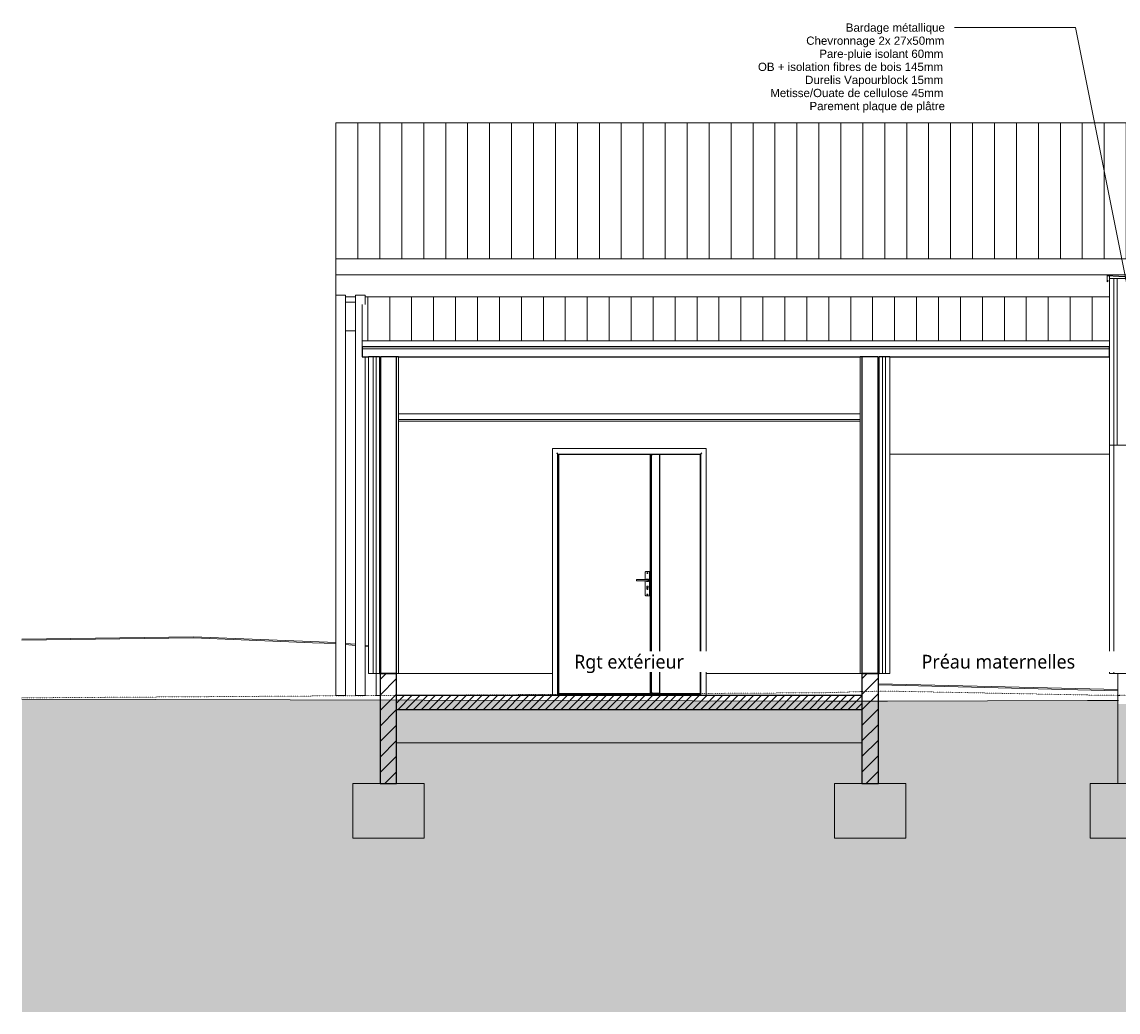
# Model space of a CAD drawing. Header units: millimetres. Extents: x -14541 to 215560, y -3285 to 6136.
# Tile 31 of 50: x 113949 to 123936, y -2882 to 6136. Entities that reach past the tile are written whole.
import ezdxf

# ---------------------------------------------------------------- set-up
doc = ezdxf.new("R2010")
doc.units = ezdxf.units.MM
doc.linetypes.add('A-pointilles', pattern=[0.53, 0, -0.53])
for name, color, linetype, lineweight in [('A-AREA-IDEN', 2, 'Continuous', 9), ('A-CLNG', 13, 'Continuous', 13), ('A-CLNG-FNSH', 13, 'Continuous', 13), ('A-DOOR', 31, 'Continuous', 25), ('A-DOOR-FRAM', 31, 'Continuous', 25), ('A-FLOR-FNSH', 192, 'Continuous', 13), ('A-FLOR-PATT', 8, 'Continuous', 13), ('A-ROOF', 132, 'Continuous', 13), ('A-ROOF-FNSH', 132, 'Continuous', 13), ('A-ROOF-PATT', 132, 'Continuous', 13), ('A-WALL', 113, 'Continuous', 13), ('A-WALL-FNSH', 113, 'Continuous', 13), ('A-WALL-PATT', 111, 'Continuous', 13), ('C-TOPO-FNSH', 192, 'A-pointilles', 13), ('C-TOPO-PATT', 8, 'Continuous', 100), ('C-TOPO-SDVS', 7, 'Continuous', 13), ('G-ANNO-TEXT', 231, 'Continuous', 9), ('S-BEAM', 12, 'Continuous', 13), ('S-FNDN', 32, 'Continuous', 13)]:
    doc.layers.add(name, color=color, linetype=linetype, lineweight=lineweight)
doc.styles.add('Arial', font='arial.ttf', dxfattribs={"height": 75})
doc.styles.add('Trebuchet MS_1', font='trebuc.ttf', dxfattribs={"height": 125})
pattern_1 = [(45, (125198.89, 3183.11), (-112.2532, 112.2532), []), (45, (125238.58, 3183.11), (0, 224.5064), []), (45, (125159.2, 3183.11), (0, 224.5064), [])]
pattern_2 = [(45, (125198.89, 3183.11), (-70.7107, 70.7107), [])]

# ---------------------------------------------------------------- blocks, each defined once
blk = doc.blocks.new('Family - IfcBeam - ARBA-251820-COUPE CC_50')
at = {"layer": 'S-BEAM', "color": 10, "lineweight": 18}
for p, q in [((-11512.1, 3583.6), (-11602.1, 3583.6)), ((-11602.1, 3321.1), (-11512.1, 3321.1))]:
    blk.add_line(p, q, dxfattribs=at)
blk = doc.blocks.new('Family - IfcBeam - PANNE-252042-COUPE CC_50')
at = {"layer": 'S-BEAM', "color": 10, "lineweight": 18}
blk.add_line((-11692.1, 4787.1), (-11692.1, 5066.3), dxfattribs=at)
blk = doc.blocks.new('Family - IfcBeam - PANNE-252146-COUPE CC_50')
at = {"layer": 'S-BEAM', "color": 10, "lineweight": 18}
for p, q in [((-11692.1, 4487.2), (-11692.1, 4504.7)), ((-11692.1, 4222.3), (-11692.1, 4487.2))]:
    blk.add_line(p, q, dxfattribs=at)
blk = doc.blocks.new('Family - IfcBeam - PANNE-252196-COUPE CC_50')
at = {"layer": 'S-BEAM', "color": 10, "lineweight": 18}
for p, q in [((-11692.1, 4769.6), (-11692.1, 4787.1)), ((-11692.1, 4504.7), (-11692.1, 4769.6))]:
    blk.add_line(p, q, dxfattribs=at)
blk = doc.blocks.new('Family - IfcBeam - POTEAU-252198-COUPE CC_50')
at = {"layer": 'S-BEAM', "color": 10, "lineweight": 18}
for p, q in [((-11692.1, 3648.4), (-11602.1, 3648.4)), ((-11692.1, 3648.4), (-11692.1, 0)), ((-11602.1, 0), (-11602.1, 3648.4)), ((-11602.1, 0), (-11692.1, 0))]:
    blk.add_line(p, q, dxfattribs=at)
blk = doc.blocks.new('Family - IfcBeam - POTEAU-252310-COUPE CC_50')
at = {"layer": 'S-BEAM', "color": 10, "lineweight": 18}
for p, q in [((-11512.1, 3648.4), (-11422.1, 3648.4)), ((-11512.1, 3648.4), (-11512.1, 0)), ((-11422.1, 3561.7), (-11422.1, 3648.4)), ((-11422.1, 0), (-11422.1, 3086.7)), ((-11422.1, 0), (-11512.1, 0))]:
    blk.add_line(p, q, dxfattribs=at)
blk = doc.blocks.new('Family - IfcBeam - CVT-252426-COUPE CC_50')
at = {"layer": 'S-BEAM', "color": 10, "lineweight": 18}
for p, q in [((-11692.1, 4126.6), (-11692.1, 4126.6)), ((-11692.1, 3901.6), (-11692.1, 3901.6))]:
    blk.add_line(p, q, dxfattribs=at)
blk = doc.blocks.new('Family - IfcBeam - PANNE-252546-COUPE CC_50')
at = {"layer": 'S-BEAM', "color": 10, "lineweight": 18}
for p, q in [((-11692.1, 3922.3), (-11692.1, 3939.8)), ((-11692.1, 3648.4), (-11692.1, 3922.3)), ((-11512.1, 3630.6), (-11602.1, 3630.6)), ((-4642, 3630.6), (-11422.1, 3630.6))]:
    blk.add_line(p, q, dxfattribs=at)
blk = doc.blocks.new('Family - IfcBeam - PANNE-252588-COUPE CC_50')
at = {"layer": 'S-BEAM', "color": 10, "lineweight": 18}
for p, q in [((-11119, 3081.3), (-6915, 3081.3)), ((-6642, 3081.3), (-4642, 3081.3))]:
    blk.add_line(p, q, dxfattribs=at)
blk = doc.blocks.new('Family - IfcBeam - PANNE-252616-COUPE CC_50')
at = {"layer": 'S-BEAM', "color": 10, "lineweight": 18}
for p, q in [((-11692.1, 4204.8), (-11692.1, 4222.3)), ((-11692.1, 3939.8), (-11692.1, 4204.8))]:
    blk.add_line(p, q, dxfattribs=at)
blk = doc.blocks.new('Family - IfcBeam - POTEAU-252800-COUPE CC_50')
at = {"layer": 'S-BEAM', "color": 10, "lineweight": 18}
for p, q in [((-11322.1, 0.1), (-11322.1, 200)), ((-11287, 0), (-11322.1, 0))]:
    blk.add_line(p, q, dxfattribs=at)
blk = doc.blocks.new('GROUPE SCOLAIRE ST JULIEN - PRO - Ind A_importrevit_ifc-3-COUPE CC_50')
at = {"layer": 'S-BEAM', "color": 10, "lineweight": 18}
for name in ['Family - IfcBeam - PANNE-252042-COUPE CC_50', 'Family - IfcBeam - PANNE-252196-COUPE CC_50', 'Family - IfcBeam - PANNE-252146-COUPE CC_50', 'Family - IfcBeam - PANNE-252616-COUPE CC_50', 'Family - IfcBeam - CVT-252426-COUPE CC_50', 'Family - IfcBeam - PANNE-252546-COUPE CC_50', 'Family - IfcBeam - POTEAU-252198-COUPE CC_50', 'Family - IfcBeam - POTEAU-252310-COUPE CC_50', 'Family - IfcBeam - ARBA-251820-COUPE CC_50', 'Family - IfcBeam - PANNE-252588-COUPE CC_50', 'Family - IfcBeam - POTEAU-252800-COUPE CC_50']:
    blk.add_blockref(name, (0, 0), dxfattribs=at)
blk = doc.blocks.new('Porte d_entrée tierce - Panneau vitré - 140cm x 225cm-8599243-COUPE CC_50')
at = {"layer": 'A-DOOR', "color": 20}
for p, q in [((-8803.9, 2196), (-8803.9, 2200)), ((-8800.1, 2200), (-8800.1, 2196)), ((-9663, 2196), (-9663, 21.8)), ((-8823.1, 2196), (-9663, 2196)), ((-8823.1, 21.8), (-8823.1, 2196)), ((-8818, 2196), (-8818, 24)), ((-8818, 2196), (-8807, 2196)), ((-8740.5, 2196), (-8807, 2196)), ((-8740.5, 2196), (-8738, 2196)), ((-8738, 21.8), (-8738, 2196)), ((-8371.1, 2196), (-8738, 2196)), ((-8371.1, 2196), (-8371.1, 21.8)), ((-9663, 19.9), (-9667, 19.9)), ((-9663, 19.8), (-9663, 21.8)), ((-9663, 19.8), (-8823.1, 19.8)), ((-8823.1, 19.8), (-8823.1, 21.8)), ((-8817.9, 19.9), (-8823.1, 19.9)), ((-8817.9, 19.8), (-8817.6, 19.8)), ((-8817.6, 19.8), (-8371.1, 19.8)), ((-8807, 21.8), (-8816.8, 21.8)), ((-8807, 21.8), (-8740.5, 21.8)), ((-8787, 19.9), (-8787, 16.5)), ((-8787, 16.5), (-8787, 19.9)), ((-8738, 21.8), (-8740.5, 21.8)), ((-8371.1, 19.8), (-8371.1, 21.8)), ((-8367, 19.9), (-8371.1, 19.9))]:
    blk.add_line(p, q, dxfattribs=at)
at = {"layer": 'A-DOOR', "color": 30, "lineweight": 13}
for p, q in [((-8872.1, 1124.2), (-8872.1, 1057.2)), ((-8837.1, 1129.2), (-8867.1, 1129.2)), ((-8832.1, 914.2), (-8832.1, 1124.2)), ((-8847.3, 1057.3), (-8952, 1057.3)), ((-8952, 1057.3), (-8952, 1055.3)), ((-8952, 1046), (-8952, 1055.3)), ((-8952, 1046), (-8952, 1044)), ((-8952, 1044), (-8847.3, 1044)), ((-8872.1, 1044.1), (-8872.1, 914.2)), ((-8857.5, 1060.6), (-8844.5, 1060.6)), ((-8844.5, 1039.5), (-8857.5, 1039.5)), ((-8845.3, 1055.3), (-8845.3, 1046)), ((-8842.5, 1058.6), (-8842.5, 1041.5)), ((-8867.1, 909.2), (-8837.1, 909.2)), ((-8856.2, 970.8), (-8856.2, 984.8)), ((-8847.9, 984.8), (-8847.9, 970.8)), ((-9685, 5), (-9685, 4.4)), ((-9685, 4.4), (-9685, 3.8)), ((-9685, 3.8), (-9685, 2.2)), ((-9685, 2.2), (-9685, 1.3)), ((-9685, 0), (-9685, 1.3)), ((-9667, 16.5), (-8779.2, 16.5)), ((-9667, 7.3), (-8917.7, 7.3)), ((-8917.7, 7.3), (-8367, 7.3)), ((-8779.2, 16.5), (-8367, 16.5)), ((-8349, 3.1), (-8349, 5)), ((-8349, 2.2), (-8349, 3.1)), ((-8349, 1.3), (-8349, 2.2)), ((-8349, 1.3), (-8349, 0))]:
    blk.add_line(p, q, dxfattribs=at)
at = {"layer": 'A-DOOR', "color": 20, "flags": 128}
blk.add_lwpolyline([(-8817.9, 19.8), (-8818, 21.9), (-8818, 24)], dxfattribs=at)
at = {"layer": 'A-DOOR', "color": 30, "lineweight": 13}
for centre, radius, start, end in [((-8867.1, 1124.2), 5, 90, 180), ((-8867.1, 1124.2), 5, 90, 135), ((-8852, 1116.3), 3.95, 0, 180), ((-8852, 1116.3), 3.95, 180, 0), ((-8837.1, 1124.2), 5, 0, 90), ((-8837.1, 1124.2), 5, 45, 90), ((-8857.5, 1044.5), 5, 185.82381, 270), ((-8857.5, 1055.6), 5, 90, 160.29176), ((-8844.5, 1058.6), 2, 0, 90), ((-8844.5, 1041.5), 2, 270, 0), ((-8867.1, 914.2), 5, 180, 270), ((-8867.1, 914.2), 5, 225, 270), ((-8852, 990.5), 7.05, 90, 234.05746), ((-8852.4, 970.8), 3.74, 180, 276.20136), ((-8852, 921.3), 3.95, 0, 180), ((-8852, 921.3), 3.95, 180, 0), ((-8852, 990.5), 7.05, 305.94254, 90), ((-8851.6, 970.8), 3.74, 263.79864, 0), ((-8837.1, 914.2), 5, 270, 0), ((-8837.1, 914.2), 5, 270, 315)]:
    blk.add_arc(centre, radius, start, end, dxfattribs=at)
for points, knots in [([(-8847.3, 1057.3), (-8847.2, 1057.3), (-8846.9, 1057.3), (-8846.6, 1057.1), (-8846.4, 1057), (-8846.2, 1057), (-8846.1, 1056.9), (-8845.9, 1056.7), (-8845.8, 1056.5), (-8845.6, 1056.3), (-8845.5, 1056.1), (-8845.4, 1055.7), (-8845.3, 1055.5), (-8845.3, 1055.3)], [0, 0, 0, 0, 0.166667, 0.25, 0.333333, 0.375, 0.416667, 0.5, 0.583333, 0.666667, 0.75, 0.833333, 1, 1, 1, 1]), ([(-8845.3, 1046), (-8845.3, 1045.8), (-8845.4, 1045.5), (-8845.5, 1045.2), (-8845.6, 1045), (-8845.8, 1044.8), (-8845.9, 1044.6), (-8846.1, 1044.4), (-8846.3, 1044.3), (-8846.5, 1044.2), (-8846.6, 1044.1), (-8846.9, 1044), (-8847.2, 1044), (-8847.3, 1044)], [0, 0, 0, 0, 0.166667, 0.25, 0.333333, 0.416667, 0.5, 0.583333, 0.666667, 0.708333, 0.75, 0.833333, 1, 1, 1, 1])]:
    blk.add_open_spline(points, degree=3, knots=knots, dxfattribs=at)
at = {"layer": 'A-DOOR', "color": 20}
blk.add_open_spline([(-8816.8, 21.8), (-8816.8, 21.7), (-8816.8, 21.4), (-8816.9, 21), (-8817, 20.7), (-8817, 20.6), (-8817.1, 20.4), (-8817.2, 20.2), (-8817.2, 20.1), (-8817.3, 20), (-8817.4, 19.9), (-8817.5, 19.8), (-8817.6, 19.8)], degree=3, knots=[0, 0, 0, 0, 0.142857, 0.285714, 0.357143, 0.428571, 0.5, 0.571429, 0.642857, 0.714286, 0.857143, 1, 1, 1, 1], dxfattribs=at)
at = {"layer": 'A-DOOR-FRAM', "color": 20}
for p, q in [((-9667, 10.8), (-9667, 2200)), ((-9667, 2200), (-8367, 2200)), ((-8367, 2200), (-8367, 19.2)), ((-9667, 5.4), (-9667, 10.8)), ((-8367, 19.2), (-8367, 11)), ((-8367, 11), (-8367, 5.4))]:
    blk.add_line(p, q, dxfattribs=at)
for points, knots in [([(-9667, 2200), (-9667, 2200), (-9667.2, 2200.2), (-9667.8, 2200.8), (-9668.5, 2201.4), (-9669.1, 2202.1), (-9669.7, 2202.7), (-9670.4, 2203.4), (-9671.3, 2204.3), (-9672.3, 2205.3), (-9673.1, 2206.1), (-9674, 2207), (-9675.6, 2208.6), (-9677.1, 2210), (-9678, 2211)], [0, 0, 0, 0, 0.166667, 0.25, 0.333333, 0.416667, 0.458333, 0.5, 0.583333, 0.666667, 0.708333, 0.75, 0.833333, 1, 1, 1, 1]), ([(-8356, 2211), (-8357, 2210), (-8358.4, 2208.6), (-8360.2, 2206.8), (-8361.3, 2205.7), (-8362.1, 2204.9), (-8362.9, 2204.1), (-8363.6, 2203.4), (-8364.3, 2202.7), (-8364.9, 2202.1), (-8365.6, 2201.4), (-8366.2, 2200.8), (-8366.8, 2200.2), (-8367, 2200), (-8367, 2200)], [-1, -1, -1, -1, -0.833333, -0.75, -0.666667, -0.625, -0.583333, -0.5, -0.458333, -0.416667, -0.333333, -0.25, -0.166667, 0, 0, 0, 0])]:
    blk.add_open_spline(points, degree=3, knots=knots, dxfattribs=at)

msp = doc.modelspace()

# ---------------------------------------------------------------- hatches: boundary and pattern name
at = {"layer": 'A-FLOR-PATT'}
h = msp.add_hatch(dxfattribs=at)
h.set_pattern_fill('FP_48', color=30, angle=-225, style=0, pattern_type=2)
h.set_pattern_definition([(225, (119482.72, 2e-11), (35.3553, -35.3553), [])])
h.paths.add_polyline_path([(117362.7, -130), (121602.7, -130), (121602.7, 0), (117362.7, 0), (117362.7, -87.1)])
h = msp.add_hatch(dxfattribs=at)
h.set_pattern_fill('FP_47', color=30, angle=-41.9872, style=0, pattern_type=2)
h.set_pattern_definition([(48.0128, (119392.722, -125), (1000.000123, 1125.000363), [16.817, -1664.886]), (4.9698, (119403.972, -112.5), (-1500.000254, -125.001937), [28.859, -2856.991]), (312.5108, (119432.723, -110.001), (-1250.008424, 1374.99271), [20.349, -2014.504]), (87.2738, (119481.4725, -78.7503), (-124.995513, -2500.000237), [26.28, -2601.695]), (112.8338, (119482.723, -52.5), (625.004299, -1499.998546), [25.769, -2551.172]), (177.2738, (119472.723, -28.75), (2500.000237, -124.995513), [26.28, -2601.695]), (217.6938, (119446.473, -27.4995), (1625.009249, 1249.98715), [34.754, -3440.606]), (252.2548, (119418.9727, -48.75), (-875.025425, -2749.991736), [32.811, -3248.29]), (301.4298, (119408.972, -80), (1000.007022, -1624.995693), [26.369, -2610.509]), (355.2368, (119422.723, -102.499), (-1375.000835, 124.989706), [30.104, -1475.095]), (42.3978, (119452.723, -105.0004), (1499.991259, 1375.010104), [38.931, -3854.172]), (318.8141, (119357.723, -77.5), (875.000274, -749.99958), [13.288, -1315.48]), (351.4688, (119367.7224, -86.2497), (-1624.998393, 250.012513), [25.28, -2502.689]), (45, (119392.72, -90), (0.0004, 124.9995), [17.678, -159.099]), (23.1988, (119401.473, -105), (-624.99945, -250.00277), [9.52, -942.452]), (111.8018, (119410.223, -101.25), (125.00263, -374.99956), [13.463, -659.683]), (210.9638, (119405.222, -88.75), (-375.00016, -250.00012), [21.866, -707.003]), (341.5648, (119386.473, -100), (-249.999, 125.0015), [15.811, -379.473]), (196.3898, (119482.723, -101.25), (-1249.998107, -375.005443), [22.15, -2192.856]), (250.3458, (119461.473, -107.5004), (500.008526, 1374.99655), [18.583, -1839.676]), (113.1988, (119386.473, -125), (250.00277, -624.99945), [19.039, -932.932]), (163.6108, (119378.973, -107.5), (1250.002034, -374.992353), [22.15, -2192.856]), (159.4438, (119482.723, -23.75), (624.99975, -250.0017), [21.36, -1046.64]), (114.7748, (119462.723, -16.25), (624.991955, -1375.00309), [17.897, -1771.83]), (246.8018, (119385.223, -6e-05), (-249.99623, -625.00207), [19.039, -932.932]), (197.3538, (119377.7226, -17.5), (1625.001558, 499.993372), [20.954, -2074.428]), (249.4438, (119446.473, -0.0003), (250.0017, 624.99975), [10.68, -1057.321]), (281.3098, (119392.723, -0.0004), (124.99935, -500.00034), [6.374, -631.004]), (345.9638, (119393.973, -6.25), (-374.9997, 124.99967), [25.769, -489.619]), (6.0088, (119418.9724, -12.5), (-1250.000058, -124.995263), [23.881, -2364.24]), (123.6898, (119405.223, -77.5), (124.9986, -250.00063), [18.028, -432.666]), (173.1568, (119395.223, -62.4997), (-2124.998503, 250.016252), [31.474, -3115.945]), (240.9458, (119363.973, -58.75), (499.993725, 875.00349), [12.87, -1274.084]), (270, (119357.72, -70), (124.9996, -125.0004), [7.5, -117.5]), (300.2568, (119421.472, -16.25), (-500.005254, 874.996942), [17.365, -1719.19]), (228.0128, (119430.222, -31.25), (-1000.000123, -1125.000363), [33.634, -1648.069]), (180, (119407.72, -56.25), (-125.0004, -124.9996), [32.5, -92.5]), (145.3048, (119375.2225, -56.25), (1249.99914, -875.001282), [19.764, -1956.659]), (74.0548, (119358.973, -45), (124.99833, 500.0003), [18.2, -891.814]), (27.6458, (119363.9725, -27.4996), (2375.004055, 1249.993069), [29.633, -2933.684]), (355.4258, (119390.2233, -13.75), (1624.999405, -125.007983), [31.35, -3103.634])])
h.paths.add_polyline_path([(121602.7, -430), (121602.7, -130), (117362.7, -130), (117362.7, -430), (121512.5, -430)])
at = {"layer": 'A-ROOF-PATT'}
h = msp.add_hatch(dxfattribs=at)
h.set_pattern_fill('FP_29', color=30, style=0, pattern_type=2)
h.set_pattern_definition([(90, (146009.9, 6641.05), (-200, 1e-14), [])])
h.paths.add_polyline_path([(150632.2, 3977.6), (150651.9, 3977.6), (150651.9, 5215.5), (150466.4, 5215.5), (150466.4, 4133.4), (148666.4, 4133.4), (148666.4, 5215.5), (148616.4, 5215.5), (148616.4, 4133.4), (146816.4, 4133.4), (146816.4, 5215.5), (146766.4, 5215.5), (146766.4, 4133.4), (144966.4, 4133.4), (144966.4, 5215.5), (144916.4, 5215.5), (144916.4, 4133.4), (143116.4, 4133.4), (143116.4, 5215.5), (143066.4, 5215.5), (143066.4, 4133.4), (141266.4, 4133.4), (141266.4, 5215.5), (141216.4, 5215.5), (141216.4, 4133.4), (139416.4, 4133.4), (139416.4, 5215.5), (116807.7, 5215.5), (116807.7, 3977.6), (150254.1, 3977.6)])
h = msp.add_hatch(dxfattribs=at)
h.set_pattern_fill('FP_49', color=30, style=0, pattern_type=2)
h.set_pattern_definition([(90, (128499.73, 3089.92), (-200, 1e-14), [])])
h.paths.add_polyline_path([(119999.8, 3230.7), (123857.7, 3230.7), (123857.7, 3630.6), (117077.7, 3630.6), (117077.7, 3561.7), (117047.7, 3561.7), (117047.7, 3230.7), (118487.1, 3230.7)])
at = {"layer": 'A-WALL-PATT'}
h = msp.add_hatch(dxfattribs=at)
h.set_pattern_fill('FP_32', color=30, style=0, pattern_type=2)
h.set_pattern_definition(pattern_1)
h.paths.add_polyline_path([(117217.7, 200), (117217.7, 3086.7), (117205.7, 3086.7), (117205.7, 200)])
h = msp.add_hatch(dxfattribs=at)
h.set_pattern_fill('FP_32', color=30, style=0, pattern_type=2)
h.set_pattern_definition(pattern_1)
h.paths.add_polyline_path([(121747.7, 200), (121759.7, 200), (121759.7, 3086.7), (121747.7, 3086.7), (121747.7, 472)])
h = msp.add_hatch(dxfattribs=at)
h.set_pattern_fill('FP_34', color=30, style=0, pattern_type=2)
h.set_pattern_definition([(90, (124048.22, 0), (-150, 9e-15), [])])
h.paths.add_polyline_path([(124092.5, 1044), (124093.9, 1044.6), (124093.5, 1045), (124092.5, 1044)])
h.paths.add_polyline_path([(123970.7, 200), (124137.7, 200), (124137.7, 909.2), (124129.2, 909.4), (124129.2, 1040.6), (124127, 1042.1), (124125.3, 1044), (124083.1, 1044), (124081.3, 1045), (124081.1, 1046), (124081.1, 1055.3), (124081.6, 1056.7), (124083.1, 1057.3), (124125.3, 1057.3), (124127.9, 1059.4), (124129.2, 1059.6), (124129.2, 1129.2), (124137.7, 1129.2), (124138.2, 2230.7), (124139.9, 2231.9), (124137.7, 2232), (124015.7, 2232), (124015.7, 2280), (123857.7, 2280), (123857.7, 200)])
h.paths.add_polyline_path([(124129.2, 1059.4), (124128.9, 1059.4), (124128.8, 1059.2)])
h.paths.add_polyline_path([(124126.2, 1057.3), (124126.2, 1057.3), (124127.4, 1058.1)])
h.paths.add_polyline_path([(124159.7, 2215.1), (124160.7, 2215.1), (124160.7, 2232), (124153, 2231.9), (124155.3, 2230.5), (124155.7, 2229), (124155.7, 2215.1)])
h = msp.add_hatch(dxfattribs=at)
h.set_pattern_fill('FP_41', color=30, style=0, pattern_type=2)
h.set_pattern_definition(pattern_2)
h.paths.add_polyline_path([(117212.7, -800), (117362.7, -800), (117362.7, 200), (117212.7, 200), (117212.7, -646.1)])
h = msp.add_hatch(dxfattribs=at)
h.set_pattern_fill('FP_41', color=30, style=0, pattern_type=2)
h.set_pattern_definition(pattern_2)
h.paths.add_polyline_path([(121602.7, -800), (121752.7, -800), (121752.7, 200), (121602.7, 200), (121602.7, -646.1)])
at = {"layer": 'C-TOPO-PATT', "lineweight": 13}
h = msp.add_hatch(dxfattribs=at)
h.set_pattern_fill('FP_45', color=256, style=0, pattern_type=2)
h.set_pattern_definition([(45, (128056.39, 6040.61), (213.84253, 356.40374), [1612.9, -806.45]), (135, (128056.39, 6040.61), (213.84253, -356.40374), [1612.9, -806.45])])
h.paths.add_polyline_path([(113948.9, -2882.4), (162355.8, -2882.4), (162355.8, -617.1), (161899.6, -610.8), (160722.4, -617.6), (157686.2, -397.4), (153994, -87.1), (153177.1, -31.2), (147606.8, -42.1), (147101, -43.3), (147101, -75.1), (146871, -75.1), (146871, -605), (124163.2, -605), (124163.2, -75.1), (123938.7, -75.1), (123938.7, -44.5), (122268.9, -48.5), (121512.5, -50), (121134.3, -49.6), (113948.9, -32.1), (113948.9, -646.1)])

# ---------------------------------------------------------------- linework, layer by layer
at = {"layer": 'A-CLNG', "color": 30}
for p, q in [((121585.9, 2565), (117380.9, 2565)), ((117380.9, 2565), (117380.9, 2515)), ((121585.9, 2515), (117380.9, 2515)), ((121585.9, 2515), (121585.9, 2565))]:
    msp.add_line(p, q, dxfattribs=at)
at = {"layer": 'A-CLNG-FNSH', "color": 30}
for p, q in [((117380.9, 2515), (117380.9, 2500)), ((117380.9, 2500), (121585.9, 2500)), ((121585.9, 2500), (121585.9, 2515))]:
    msp.add_line(p, q, dxfattribs=at)
at = {"layer": 'A-FLOR-FNSH', "color": 20, "lineweight": 25}
for p, q in [((121602.7, 0), (117362.7, 0)), ((121602.7, -130), (117362.7, -130))]:
    msp.add_line(p, q, dxfattribs=at)
at = {"layer": 'A-FLOR-FNSH', "color": 30}
msp.add_line((117362.7, -430), (121602.7, -430), dxfattribs=at)
at = {"layer": 'A-ROOF', "color": 30}
for p, q in [((139416.4, 5215.5), (116807.7, 5215.5)), ((116807.7, 3833.6), (116807.7, 5215.5)), ((145094.2, 3977.6), (116807.7, 3977.6)), ((116807.7, 3833.6), (150651.9, 3833.6)), ((117047.7, 3230.7), (117047.7, 3561.7)), ((117047.7, 3158.7), (123857.7, 3158.7))]:
    msp.add_line(p, q, dxfattribs=at)
at = {"layer": 'A-ROOF', "color": 20, "lineweight": 25}
for p, q in [((117047.7, 3179.2), (117047.7, 3086.7)), ((117047.7, 3179.2), (123857.7, 3179.2)), ((123857.7, 3086.7), (123857.7, 3179.2)), ((117047.7, 3086.7), (117107.7, 3086.7)), ((117380.7, 3086.7), (121584.7, 3086.7)), ((121857.7, 3086.7), (123857.7, 3086.7))]:
    msp.add_line(p, q, dxfattribs=at)
at = {"layer": 'A-ROOF-FNSH', "color": 30}
for p, q in [((117047.7, 3230.7), (117047.7, 3179.2)), ((123857.7, 3230.7), (117047.7, 3230.7))]:
    msp.add_line(p, q, dxfattribs=at)
at = {"layer": 'A-WALL', "color": 30}
for p, q in [((123857.7, 3823.8), (123857.7, 3833.6)), ((123857.7, 3800), (123857.7, 3821.8)), ((123897.7, 3800), (123897.7, 2280)), ((124015.7, 3800), (123926.7, 3800)), ((123926.7, 3800), (123926.7, 2280)), ((117147.7, 3086.7), (117147.7, 200)), ((117176.7, 3086.7), (117176.7, 200)), ((117217.7, 3086.7), (117205.7, 3086.7)), ((117217.7, 3086.7), (117217.7, 200)), ((121759.7, 3086.7), (121747.7, 3086.7)), ((121747.7, 200), (121747.7, 3086.7)), ((121788.7, 200), (121788.7, 3086.7)), ((121817.7, 200), (121817.7, 3086.7)), ((118782.7, 2250), (120182.7, 2250)), ((118782.7, 10.5), (118782.7, 2250)), ((120182.7, 2250), (120182.7, 19.5)), ((121857.7, 2200), (123857.7, 2200)), ((123857.7, 200), (123857.7, 2280)), ((123926.7, 2280), (124015.7, 2280)), ((117147.7, 200), (117205.7, 200)), ((117380.7, 200), (118782.7, 200)), ((120182.7, 200), (121584.7, 200)), ((121759.7, 200), (121817.7, 200)), ((123857.7, 200), (124137.7, 200)), ((123933.2, 3), (123933.2, 200)), ((118782.7, 0), (118782.7, 10.5)), ((120182.7, 19.5), (120182.7, 0)), ((123933.2, 0.2), (123933.2, 3))]:
    msp.add_line(p, q, dxfattribs=at)
at = {"layer": 'A-WALL', "color": 20, "lineweight": 25}
for p, q in [((117205.7, 3086.7), (117107.7, 3086.7)), ((117205.7, 3086.7), (117205.7, 200)), ((117380.7, 3086.7), (117217.7, 3086.7)), ((117362.7, -800), (117362.7, 3086.7)), ((121747.7, 3086.7), (121584.7, 3086.7)), ((121602.7, 3086.7), (121602.7, -800)), ((121857.7, 3086.7), (121759.7, 3086.7)), ((121759.7, 200), (121759.7, 3086.7)), ((117205.7, 200), (117362.7, 200)), ((117212.7, 200), (117212.7, -800)), ((117362.7, 200), (117212.7, 200)), ((121602.7, 200), (121759.7, 200)), ((121752.7, 200), (121602.7, 200)), ((121752.7, -800), (121752.7, 200)), ((117212.7, -800), (117362.7, -800)), ((121602.7, -800), (121752.7, -800))]:
    msp.add_line(p, q, dxfattribs=at)
at = {"layer": 'A-WALL-FNSH', "color": 30}
for p, q in [((124179.7, 3806.9), (123835.7, 3824.9)), ((123835.7, 3824.9), (123835.7, 3768)), ((123837.7, 3822.8), (124177.7, 3805)), ((123837.7, 3772.8), (123837.7, 3822.8)), ((123926.7, 3800), (123857.7, 3800)), ((123857.7, 3800), (123857.7, 2280)), ((123835.7, 3768), (123846.2, 3778.5)), ((123844.8, 3779.9), (123837.7, 3772.8)), ((123846.2, 3778.5), (123844.8, 3779.9)), ((117107.7, 3086.7), (117107.7, 200)), ((117380.7, 200), (117380.7, 3086.7)), ((121584.7, 3086.7), (121584.7, 200)), ((121857.7, 200), (121857.7, 3086.7)), ((123857.7, 2280), (123926.7, 2280)), ((117107.7, 200), (117147.7, 200)), ((117362.7, 200), (117380.7, 200)), ((121584.7, 200), (121602.7, 200)), ((121817.7, 200), (121857.7, 200)), ((123933.2, 0), (123933.2, -800)), ((123953.2, 0), (123933.2, 0))]:
    msp.add_line(p, q, dxfattribs=at)
at = {"layer": 'C-TOPO-FNSH', "color": 40}
for p, q in [((121278.9, 26.6), (113948.9, -20.7)), ((121669.4, 38.3), (121278.9, 26.6)), ((121835.5, 40.9), (121669.4, 38.3)), ((123656.1, 5.5), (121835.5, 40.9)), ((125500.4, -10.7), (123656.1, 5.5))]:
    msp.add_line(p, q, dxfattribs=at)
at = {"layer": 'C-TOPO-FNSH', "color": 7, "linetype": 'Continuous'}
for p, q in [((121278.9, -50), (113948.9, -32.1)), ((121669.4, -50), (121278.9, -50)), ((121835.5, -49.6), (121669.4, -50)), ((123656.1, -45.1), (121835.5, -49.6)), ((123938.7, -44.5), (123656.1, -45.1))]:
    msp.add_line(p, q, dxfattribs=at)
at = {"layer": 'C-TOPO-SDVS'}
for p, q in [((113948.9, 514.8), (115512.5, 536)), ((115512.5, 526), (113948.9, 504.8)), ((115512.5, 536), (116807.6, 483.2)), ((116595.7, 481.8), (115512.5, 526)), ((116807.6, 473.2), (116596.2, 481.8)), ((116897.7, 475.6), (116987.6, 467.7)), ((116987.6, 457.7), (116897.7, 465.6)), ((117077.7, 459.8), (117107.7, 457.2)), ((117107.7, 447.2), (117077.7, 449.8)), ((121752.7, 107.6), (123933.2, 54.2)), ((123933.2, 44.2), (121752.7, 97.6))]:
    msp.add_line(p, q, dxfattribs=at)
at = {"layer": 'G-ANNO-TEXT', "color": 50}
for p, q in [((123546.7, 6084), (122446.4, 6084)), ((124054.2, 3551.4), (123546.7, 6084))]:
    msp.add_line(p, q, dxfattribs=at)
at = {"layer": 'S-FNDN', "color": 30}
for p, q in [((117612.7, -800), (116962.7, -800)), ((116962.7, -800), (116962.7, -1300)), ((117612.7, -1300), (117612.7, -800)), ((122002.7, -800), (121352.7, -800)), ((121352.7, -800), (121352.7, -1300)), ((122002.7, -1300), (122002.7, -800)), ((124413.2, -800), (123683.2, -800)), ((123683.2, -800), (123683.2, -1300)), ((116962.7, -1300), (117612.7, -1300)), ((121352.7, -1300), (122002.7, -1300)), ((123683.2, -1300), (124413.2, -1300))]:
    msp.add_line(p, q, dxfattribs=at)

# ---------------------------------------------------------------- block references
at = {"color": 50, "lineweight": 5}
msp.add_blockref('GROUPE SCOLAIRE ST JULIEN - PRO - Ind A_importrevit_ifc-3-COUPE CC_50', (128499.7, 0), dxfattribs=at)
at = {"layer": 'A-DOOR', "color": 30, "lineweight": 13}
msp.add_blockref('Porte d_entrée tierce - Panneau vitré - 140cm x 225cm-8599243-COUPE CC_50', (128499.7, 0), dxfattribs=at)

# ---------------------------------------------------------------- texts
at = {"layer": 'G-ANNO-TEXT', "color": 7, "char_height": 75, "attachment_point": 1, "style": 'Arial'}
for s, insert, width in [('Bardage métallique', (121455.2, 6121.5), 1078.27), ('Chevronnage 2x 27x50mm', (121094.7, 6002.4), 1515.189), ('Pare-pluie isolant 60mm', (121213.7, 5883.3), 1370.886), ('OB + isolation fibres de bois 145mm', (120654.8, 5764.3), 2048.312), ('Durelis Vapourblock 15mm', (121084.7, 5645.2), 1527.215), ('Metisse/Ouate de cellulose 45mm', (120767.2, 5526.1), 1912.025), ('Parement plaque de plâtre', (121124.4, 5407.1), 1479.113)]:
    msp.add_mtext(s, dxfattribs=dict(at, insert=insert, width=width))

# ---------------------------------------------------------------- next in the draw order: texts
at = {"layer": 'A-AREA-IDEN', "char_height": 125, "attachment_point": 1, "style": 'Trebuchet MS_1', "bg_fill": 3, "box_fill_scale": 1.25, "bg_fill_color": 256, "bg_fill_true_color": 13158600, "bg_fill_transparency": 0}
for s, insert, width in [('Rgt extérieur', (118980.5, 371.5), 1266.666), ('Préau maternelles', (122145.6, 371.5), 1747.679)]:
    msp.add_mtext(s, dxfattribs=dict(at, insert=insert, width=width))

doc.saveas('drawing.dxf')
